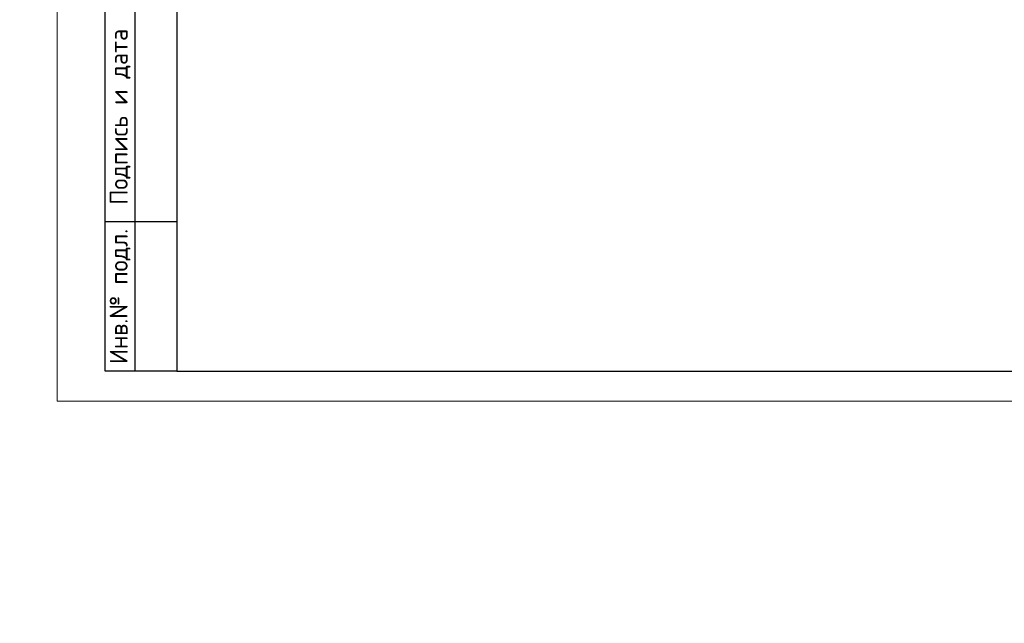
# Model space of a CAD drawing. Header units: millimetres. Extents: x 259029 to 2494469, y -731578 to -57567.
# Tile 72 of 207: x 315710 to 332163, y -525812 to -515727. Entities that reach past the tile are written whole.
import ezdxf
from ezdxf.enums import TextEntityAlignment as Align

# ---------------------------------------------------------------- set-up
doc = ezdxf.new("R2010")
doc.units = ezdxf.units.MM
for name, color, linetype, lineweight in [('Выноски', 20, 'Continuous', 20), ('Текст', 41, 'Continuous', 30), ('ТОНКИЕ', 7, 'Continuous', 9)]:
    doc.layers.add(name, color=color, linetype=linetype, lineweight=lineweight)
doc.layers.add('ТОЛСТЫЕ_ОСНОВНЫЕ', color=6, linetype='Continuous')
doc.styles.add('style1', font='GOST_Common.ttf', dxfattribs={"height": 500})
doc.styles.add('ГОСТ', font='GOST_Common.ttf')

# ---------------------------------------------------------------- blocks, each defined once
blk = doc.blocks.new('*U27')
at = {"layer": 'ТОЛСТЫЕ_ОСНОВНЫЕ'}
for p, q in [((8, 5), (8, 90)), ((13, 5), (13, 90)), ((8, 30), (20, 30)), ((20, 5), (8, 5))]:
    blk.add_line(p, q, dxfattribs=at)
at = {"layer": 'ТОЛСТЫЕ_ОСНОВНЫЕ', "color": 6}
blk.add_lwpolyline([(20, 5), (886, 5), (886, 415), (20, 415)], close=True, dxfattribs=at)
at = {"layer": 'ТОНКИЕ'}
blk.add_lwpolyline([(0, 0), (891, 0), (891, 420), (0, 420)], close=True, dxfattribs=at)
at = {"layer": 'Текст', "style": 'style1'}
for s, p in [('Подпись и дата', (10.5, 47.5)), ('Инв.№ подл.', (10.5, 17.5))]:
    blk.add_text(s, height=3, rotation=90, dxfattribs=at).set_placement(p, align=Align.MIDDLE)

msp = doc.modelspace()

# ---------------------------------------------------------------- block references
at = {"xscale": 100, "yscale": 100, "zscale": 100}
msp.add_blockref('*U27', (316337.4, -522100), dxfattribs=at)

# ---------------------------------------------------------------- texts
at = {"layer": 'Выноски'}
note = msp.add_mtext_static_columns([''] * 2, width=18604.939, gutter_width=10240.1, height=0, dxfattribs=dict(at, insert=(295601.8, -509833), char_height=250, attachment_point=1, style='ГОСТ'))
for column, words in zip([note] + note.columns.linked_columns, ['\\pi8790.91665;Общие указания:\\P\\pi570.45,l346.2,t2000;1.^IСтроительство здания должно производиться в соответствии с проектом производства работ (ППР). при {\\H1.66663x; }\\P\\pi0,t346.2;отсутствии проекта ППР в производство строительно-монтажных работ запрещается. {\\H1.18896x; }\\P\\pi570.45,t2000;2.^IМонтаж сборных конструкций вести в соответствии с требованиями СП 70.13330.2012 "Несущие и {\\H1.54818x; }\\P\\pi0,t346.2;ограждающие конструкции "(акт.ред. СНиП 3.03.01-87*).{\\H1.62844x;\\C0; \\H0.61408x;\\P\\pi570.45,t2000;}3.^IВсе сварные работы следует вести в соответствии с ГОСТ 5264-80* "Ручная дуговая сварка.Соединения {\\H1.20169x; }\\P\\pi0,t346.2;сварные" и  ГОСТ 14098-2014 "Соединения сварные арматуры и закладных деталей железобетонных конструкций". {\\H1.54394x; }\\PСварку вести электродами типа Э42А. {\\H1.42985x;\\C0; \\H0.69937x;\\P\\pi570.45,t2000;}4.^IВсе металлические конструкции окрасить эмалью ПФ-1189 по ГОСТ 6465-79 в два слоя. Эмаль наносить на {\\H1.46788x; }\\P\\pi0,t346.2;грунтовку ГФ-021 по ГОСТ 25129-82 (первый слой - на заводе-изготовителе, второй слой - на монтаже).{\\H1.65521x;\\C0; \\H0.60415x;\\P\\pi10052.46968,l0,tz;\\H1.55946x; \\H0.64125x;\\P\\H1.64685x; \\H0.60722x;\\P\\pi812.5,l41.6675;\\H1.23852x; \\H0.80742x;\\P}', '']):
    column.text = words

doc.saveas('drawing.dxf')
